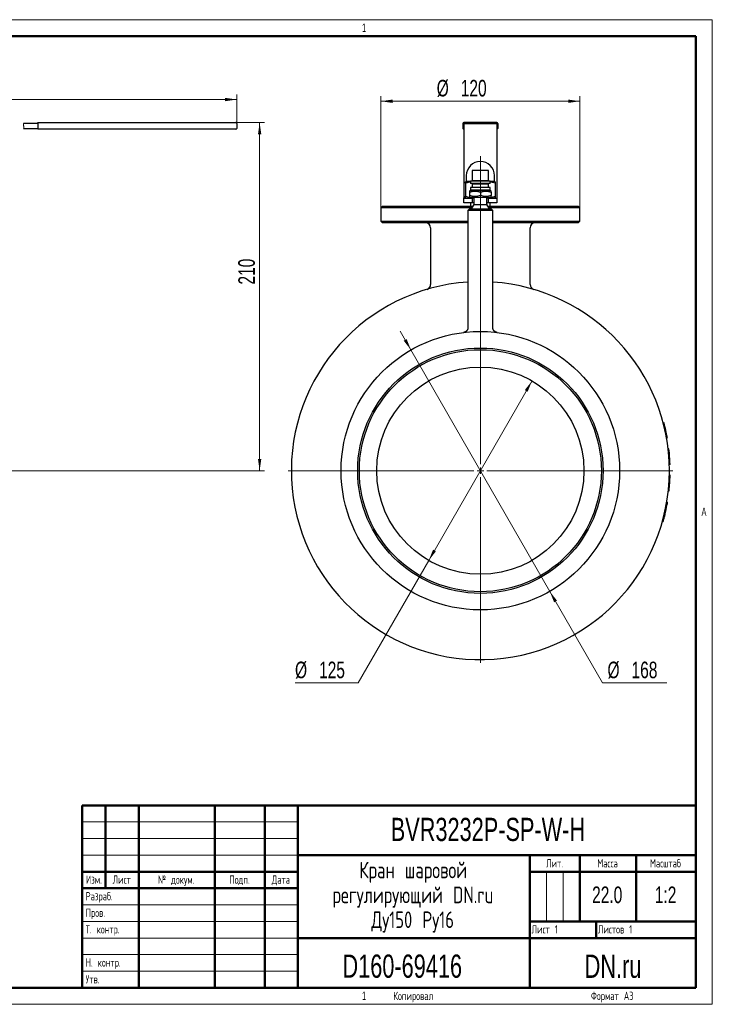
# Model space of a CAD drawing. Header units: millimetres. Extents: x 0 to 840, y 0 to 594.
# Tile 9 of 9: x 422 to 840, y 0 to 594. Entities that reach past the tile are written whole.
import ezdxf

# ---------------------------------------------------------------- set-up
doc = ezdxf.new("R2010")
doc.units = ezdxf.units.MM
doc.header["$LTSCALE"] = 2
doc.linetypes.add('HIDDEN', pattern=[1.905, 1.27, -0.635])
doc.layers.add('ОСНОВНОЙ', color=7, linetype='Continuous', lineweight=25)
doc.styles.add('SLDTEXTSTYLE0', font='TXT', dxfattribs={"width": 0.7, "bigfont": 'bigfont'})
doc.styles.add('SLDTEXTSTYLE1', font='TXT', dxfattribs={"width": 0.7})
doc.styles.add('SLDTEXTSTYLE2', font='TXT', dxfattribs={"width": 0.605})
doc.dimstyles.new('SLDDIMSTYLE0', dxfattribs={"dimtxt": 10, "dimasz": 7, "dimexe": 0, "dimexo": 0.0625, "dimgap": 2.5, "dimtad": 2, "dimrnd": 1e-09, "dimzin": 12, "dimdsep": 46, "dimtxsty": 'SLDTEXTSTYLE1', "dimsah": 1, "dimcen": 0.09, "dimadec": 0, "dimazin": 3, "dimtol": 1, "dimtfac": 1, "dimtdec": 3, "dimtofl": 0, "dimtmove": 0, "dimatfit": 3, "dimfxl": 1, "dimfrac": 2, "dimtolj": 1, "dimarcsym": 0})
doc.dimstyles.new('SLDDIMSTYLE2', dxfattribs={"dimtxt": 10, "dimasz": 7, "dimexe": 0, "dimexo": 0.0625, "dimgap": 2.5, "dimtad": 0, "dimtih": 1, "dimtoh": 1, "dimrnd": 1e-09, "dimzin": 12, "dimdsep": 46, "dimtxsty": 'SLDTEXTSTYLE1', "dimsah": 1, "dimcen": 0, "dimadec": 0, "dimazin": 3, "dimtol": 1, "dimtfac": 1, "dimtdec": 3, "dimtmove": 0, "dimatfit": 3, "dimfxl": 1, "dimfrac": 2, "dimtolj": 1, "dimarcsym": 0})

# ---------------------------------------------------------------- blocks, each defined once
blk = doc.blocks.new('SW_NOTE_0')
at = {"color": 0, "linetype": 'Continuous', "lineweight": 0, "char_height": 10, "attachment_point": 2, "style": 'SLDTEXTSTYLE0'}
for s, insert in [('Кран шаровой', (34.38, 12.85)), ('регулирующий DN.ru', (34.19, -2.15)), ('Ду150 Ру16', (34.07, -17.15))]:
    blk.add_mtext(s, dxfattribs=dict(at, insert=insert))
blk = doc.blocks.new('_D')
at = {"color": 7, "linetype": 'Continuous', "lineweight": 0}
for p, q in [((543.13, 531.93), (569.96, 531.93)), ((566.96, 321.93), (566.96, 531.93)), ((401.19, 321.93), (569.96, 321.93))]:
    blk.add_line(p, q, dxfattribs=at)
at = {"color": 7, "linetype": 'Continuous', "lineweight": 18}
for points in [[(566.96, 531.93), (565.96, 524.93), (567.96, 524.93)], [(566.96, 321.93), (567.96, 328.93), (565.96, 328.93)]]:
    blk.add_solid(points, dxfattribs=at)
at = {"color": 7, "linetype": 'Continuous', "lineweight": 18, "insert": (554.07, 434.2), "char_height": 10, "attachment_point": 1, "rotation": 90, "style": 'SLDTEXTSTYLE1'}
blk.add_mtext('210', dxfattribs=at)
blk = doc.blocks.new('_D_2')
at = {"color": 7, "linetype": 'Continuous', "lineweight": 0}
for p, q in [((224.69, 509.03), (224.69, 548.84)), ((553.13, 531.43), (553.13, 548.84)), ((224.69, 545.84), (553.13, 545.84))]:
    blk.add_line(p, q, dxfattribs=at)
at = {"color": 7, "linetype": 'Continuous', "lineweight": 18}
for points in [[(224.69, 545.84), (231.69, 544.84), (231.69, 546.84)], [(553.13, 545.84), (546.13, 546.84), (546.13, 544.84)]]:
    blk.add_solid(points, dxfattribs=at)
at = {"color": 7, "linetype": 'Continuous', "lineweight": 18, "insert": (368.57, 558.73), "char_height": 10, "attachment_point": 1, "style": 'SLDTEXTSTYLE1'}
blk.add_mtext('480', dxfattribs=at)
blk = doc.blocks.new('_D_3')
at = {"color": 7, "linetype": 'Continuous', "lineweight": 0}
for p, q in [((640.1, 480.43), (640.1, 547.81)), ((760.1, 480.43), (760.1, 547.81)), ((640.1, 544.81), (760.1, 544.81))]:
    blk.add_line(p, q, dxfattribs=at)
at = {"color": 7, "linetype": 'Continuous', "lineweight": 18}
for points in [[(640.1, 544.81), (647.1, 543.81), (647.1, 545.81)], [(760.1, 544.81), (753.1, 545.81), (753.1, 543.81)]]:
    blk.add_solid(points, dxfattribs=at)
at = {"color": 7, "linetype": 'Continuous', "lineweight": 18, "char_height": 10, "attachment_point": 1, "style": 'SLDTEXTSTYLE1'}
for s, insert in [('%%c', (673.76, 557.7)), ('120', (688.26, 557.7))]:
    blk.add_mtext(s, dxfattribs=dict(at, insert=insert))
blk = doc.blocks.new('_D_4')
at = {"color": 7, "linetype": 'Continuous', "lineweight": 0}
for p, q in [((731.25, 376.11), (668.95, 267.74)), ((668.95, 267.74), (626.46, 193.84)), ((626.46, 193.84), (588.3, 193.84))]:
    blk.add_line(p, q, dxfattribs=at)
at = {"color": 7, "linetype": 'Continuous', "lineweight": 18}
for points in [[(731.25, 376.11), (726.89, 370.54), (728.62, 369.55)], [(668.95, 267.74), (673.3, 273.31), (671.57, 274.31)]]:
    blk.add_solid(points, dxfattribs=at)
at = {"color": 7, "linetype": 'Continuous', "lineweight": 18, "char_height": 10, "attachment_point": 1, "style": 'SLDTEXTSTYLE1'}
for s, insert in [('%%c', (588.3, 206.73)), ('125', (602.8, 206.73))]:
    blk.add_mtext(s, dxfattribs=dict(at, insert=insert))
blk = doc.blocks.new('_D_5')
at = {"color": 7, "linetype": 'Continuous', "lineweight": 0}
for p, q in [((658.23, 394.75), (651.75, 406.02)), ((658.23, 394.75), (741.96, 249.1)), ((741.96, 249.1), (773.73, 193.84)), ((773.73, 193.84), (812.61, 193.84))]:
    blk.add_line(p, q, dxfattribs=at)
at = {"color": 7, "linetype": 'Continuous', "lineweight": 18}
for points in [[(658.23, 394.75), (655.61, 401.32), (653.88, 400.32)], [(741.96, 249.1), (744.58, 242.54), (746.32, 243.53)]]:
    blk.add_solid(points, dxfattribs=at)
at = {"color": 7, "linetype": 'Continuous', "lineweight": 18, "char_height": 10, "attachment_point": 1, "style": 'SLDTEXTSTYLE1'}
for s, insert in [('%%c', (776.78, 206.73)), ('168', (791.28, 206.73))]:
    blk.add_mtext(s, dxfattribs=dict(at, insert=insert))
blk = doc.blocks.new('SW_CENTERMARKSYMBOL_0')
at = {"color": 0, "linetype": 'Continuous', "lineweight": 18}
for p, q in [((0, 4), (0, 189.78)), ((-4, 0), (-116, 0)), ((0, 0), (-2, 0)), ((0, 0), (0, 2)), ((0, 0), (0, -2)), ((0, 0), (2, 0)), ((4, 0), (116, 0)), ((0, -4), (0, -116))]:
    blk.add_line(p, q, dxfattribs=at)

msp = doc.modelspace()

# ---------------------------------------------------------------- linework, layer by layer
at = {"color": 7, "linetype": 'Continuous', "lineweight": 18}
for p, q in [((0, 594), (840, 594)), ((840, 594), (840, 0)), ((460, 110), (590, 110)), ((460, 100), (590, 100)), ((460, 90), (590, 90)), ((740, 80), (740, 50)), ((750, 80), (750, 50)), ((460, 60), (590, 60)), ((460, 50), (590, 50)), ((460, 40), (590, 40)), ((460, 30), (590, 30)), ((460, 20), (590, 20)), ((0, 0), (840, 0))]:
    msp.add_line(p, q, dxfattribs=at)
at = {"color": 7, "linetype": 'Continuous', "lineweight": 50}
for p, q in [((830, 584), (40, 584)), ((830, 10), (830, 584)), ((460, 120), (830, 120)), ((460, 120), (460, 10)), ((474, 70), (474, 120)), ((494, 120), (494, 10)), ((540, 120), (540, 10)), ((570, 120), (570, 10)), ((590, 120), (590, 10)), ((590, 90), (830, 90)), ((730, 90), (730, 10)), ((760, 90), (760, 50)), ((794, 90), (794, 50)), ((460, 80), (590, 80)), ((730, 80), (830, 80)), ((460, 70), (590, 70)), ((730, 50), (830, 50)), ((770, 50), (770, 40)), ((590, 40), (830, 40)), ((40, 10), (830, 10))]:
    msp.add_line(p, q, dxfattribs=at)
at = {"color": 7, "linetype": 'Continuous', "lineweight": 25}
for p, q in [((433.129, 531.429), (424.61, 531.429)), ((433.129, 531.929), (543.129, 531.929)), ((433.129, 531.429), (433.129, 531.929)), ((433.129, 531.429), (433.129, 528.429)), ((543.129, 531.929), (552.629, 531.929)), ((553.129, 531.429), (553.129, 528.429)), ((689.596, 531.429), (689.596, 528.429)), ((710.096, 531.929), (690.096, 531.929)), ((690.096, 531.429), (710.096, 531.429)), ((690.096, 530.893), (690.096, 531.429)), ((690.096, 530.893), (690.096, 486.563)), ((710.096, 531.429), (710.096, 530.893)), ((710.096, 530.893), (710.096, 486.563)), ((710.596, 531.429), (710.596, 528.429)), ((424.61, 528.429), (433.129, 528.429)), ((433.129, 527.929), (433.129, 528.429)), ((543.129, 527.929), (433.129, 527.929)), ((552.629, 527.929), (543.129, 527.929)), ((691.596, 499.929), (691.596, 496.429)), ((695.096, 502.929), (695.096, 496.929)), ((705.096, 502.929), (695.096, 502.929)), ((705.096, 496.929), (705.096, 502.929)), ((708.596, 496.429), (708.596, 499.929)), ((691.596, 496.429), (691.096, 496.14)), ((691.096, 495.336), (691.096, 487.521)), ((694.096, 496.429), (691.596, 496.429)), ((694.096, 496.679), (694.096, 495.179)), ((706.096, 496.679), (694.096, 496.679)), ((706.096, 495.179), (694.096, 495.179)), ((695.096, 496.929), (700.096, 496.929)), ((695.096, 494.929), (695.096, 492.929)), ((695.096, 494.929), (700.096, 494.929)), ((696.096, 496.929), (696.096, 496.679)), ((696.096, 495.179), (696.096, 494.929)), ((700.096, 496.929), (705.096, 496.929)), ((700.096, 494.929), (705.096, 494.929)), ((704.096, 496.679), (704.096, 496.929)), ((704.096, 494.929), (704.096, 495.179)), ((705.096, 492.929), (705.096, 494.929)), ((706.096, 495.179), (706.096, 496.679)), ((708.596, 496.429), (706.096, 496.429)), ((709.096, 496.14), (708.596, 496.429)), ((709.096, 495.336), (709.096, 487.521)), ((694.246, 490.929), (693.596, 490.554)), ((693.596, 489.973), (693.596, 487.885)), ((693.596, 487.304), (694.246, 486.929)), ((694.096, 492.679), (694.096, 491.179)), ((706.096, 492.679), (694.096, 492.679)), ((706.096, 491.179), (694.096, 491.179)), ((694.246, 490.929), (700.096, 490.929)), ((695.096, 492.929), (700.096, 492.929)), ((696.096, 492.929), (696.096, 492.679)), ((696.096, 491.179), (696.096, 490.929)), ((700.096, 492.929), (705.096, 492.929)), ((700.096, 490.929), (705.946, 490.929)), ((700.096, 489.973), (700.096, 487.885)), ((704.096, 492.679), (704.096, 492.929)), ((704.096, 490.929), (704.096, 491.179)), ((706.596, 490.554), (705.946, 490.929)), ((705.946, 486.929), (706.596, 487.304)), ((706.096, 491.179), (706.096, 492.679)), ((706.596, 489.973), (706.596, 487.885)), ((641.096, 481.429), (640.096, 480.429)), ((641.096, 481.429), (695.462, 481.429)), ((690.096, 486.429), (690.096, 486.563)), ((690.096, 483.429), (690.096, 486.429)), ((690.096, 486.429), (695.096, 486.429)), ((695.096, 483.429), (690.096, 483.429)), ((691.096, 486.718), (691.596, 486.429)), ((694.096, 483.429), (694.096, 481.429)), ((694.246, 486.929), (700.096, 486.929)), ((696.096, 482.527), (694.596, 479.929)), ((695.096, 486.429), (695.096, 483.429)), ((696.096, 486.429), (695.096, 486.429)), ((696.096, 483.429), (695.096, 483.429)), ((696.096, 486.929), (696.096, 482.527)), ((696.096, 482.929), (696.096, 482.527)), ((696.096, 482.527), (700.096, 482.527)), ((700.096, 486.929), (705.946, 486.929)), ((700.096, 482.527), (704.096, 482.527)), ((704.096, 482.527), (704.096, 486.929)), ((705.096, 486.429), (704.096, 486.429)), ((705.096, 483.429), (704.096, 483.429)), ((704.096, 482.929), (704.096, 482.527)), ((705.596, 479.929), (704.096, 482.527)), ((704.73, 481.429), (759.096, 481.429)), ((705.096, 483.429), (705.096, 486.429)), ((705.096, 486.429), (710.096, 486.429)), ((710.096, 483.429), (705.096, 483.429)), ((706.096, 481.429), (706.096, 483.429)), ((708.596, 486.429), (709.096, 486.718)), ((710.096, 486.563), (710.096, 486.429)), ((710.096, 486.429), (710.096, 483.429)), ((760.096, 480.429), (759.096, 481.429)), ((640.096, 480.429), (640.096, 472.429)), ((694.884, 480.429), (640.096, 480.429)), ((693.596, 479.929), (692.596, 478.929)), ((692.596, 478.929), (692.596, 408.293)), ((700.096, 478.929), (692.596, 478.929)), ((693.596, 479.929), (700.096, 479.929)), ((700.096, 479.929), (706.596, 479.929)), ((707.596, 478.929), (700.096, 478.929)), ((760.096, 480.429), (705.307, 480.429)), ((707.596, 478.929), (706.596, 479.929)), ((707.596, 408.293), (707.596, 478.929)), ((760.096, 472.429), (760.096, 480.429)), ((640.096, 472.429), (641.096, 471.429)), ((640.096, 472.429), (692.596, 472.429)), ((692.596, 471.429), (641.096, 471.429)), ((707.596, 472.429), (760.096, 472.429)), ((759.096, 471.429), (707.596, 471.429)), ((759.096, 471.429), (760.096, 472.429)), ((670.096, 468.429), (670.096, 434.183)), ((730.096, 434.181), (730.096, 468.429)), ((810.911, 350.743), (810.427, 350.617)), ((812.838, 341.914), (812.346, 341.826)), ((812.858, 341.8), (812.366, 341.713)), ((812.878, 341.685), (812.386, 341.599)), ((813.825, 335.188), (813.329, 335.13)), ((813.852, 334.958), (813.355, 334.901)), ((814.525, 325.946), (814.026, 325.928)), ((814.533, 325.714), (814.033, 325.697)), ((814.556, 318.916), (814.056, 318.929)), ((814.562, 319.148), (814.062, 319.16)), ((813.937, 309.668), (813.44, 309.722)), ((813.962, 309.898), (813.465, 309.951)), ((812.516, 303.017), (813.009, 302.934)), ((811.979, 300.065), (812.47, 299.969)), ((809.907, 291.31), (810.388, 291.175)), ((810.674, 294.21), (811.159, 294.088))]:
    msp.add_line(p, q, dxfattribs=at)
for radius in [84, 74, 73, 62.5]:
    msp.add_circle((700.096, 321.929), radius, dxfattribs=at)
at = {"color": 7, "linetype": 'HIDDEN', "lineweight": 18}
for centre, start, end in [((426.41, 530.679), 157.380135, 202.619865), ((422.81, 529.179), 337.380135, 22.619865)]:
    msp.add_arc(centre, 1.95, start, end, dxfattribs=at)
at = {"color": 7, "linetype": 'Continuous', "lineweight": 25}
for centre, radius, start, end in [((552.629, 531.429), 0.5, 359.995691, 90.004309), ((690.096, 531.429), 0.5, 90, 180), ((710.096, 531.429), 0.5, 0, 90), ((552.629, 528.429), 0.5, 269.992776, 0.007224), ((690.096, 528.429), 0.5, 180, 270), ((710.096, 528.429), 0.5, 270, 0), ((700.096, 499.929), 8.5, 0, 180), ((667.096, 468.429), 3, 0, 90), ((733.096, 468.429), 3, 90, 180), ((700.096, 321.929), 114, 93.772184, 0), ((667.096, 434.179), 3, 286.38267, 0.099813), ((700.096, 321.929), 114, 0, 86.227816), ((733.096, 434.179), 3, 179.937958, 253.61733), ((700.096, 321.929), 114.5, 10.051891, 14.575242), ((700.096, 321.929), 114.5, 2.010378, 6.533729), ((700.096, 321.929), 114.5, 353.968865, 358.492216), ((700.096, 321.929), 114.5, 345.927352, 348.94292), ((700.096, 321.929), 114.5, 348.94292, 350.450703), ((700.096, 321.929), 114.5, 344.419569, 345.927352)]:
    msp.add_arc(centre, radius, start, end, dxfattribs=at)
for points, knots in [([(691.096, 495.336), (691.096, 495.453), (691.096, 495.686), (691.096, 495.941), (691.096, 496.11), (691.096, 496.128), (691.096, 496.137)], [0, 0, 0, 0, 0.2513282, 0.502596, 0.7587963, 1, 1, 1, 1]), ([(694.096, 496.04), (693.791, 495.997), (693.131, 495.903), (692.129, 495.663), (691.44, 495.445), (691.096, 495.336)], [0, 0, 0, 0, 0.3007159, 0.6503241, 1, 1, 1, 1]), ([(709.096, 495.336), (708.707, 495.458), (707.929, 495.7), (706.926, 495.935), (706.31, 496.005), (706.096, 496.029)], [0, 0, 0, 0, 0.3945127, 0.7889139, 1, 1, 1, 1]), ([(709.096, 496.137), (709.096, 496.138), (709.096, 496.156), (709.096, 496.09), (709.096, 495.937), (709.096, 495.682), (709.096, 495.452), (709.096, 495.336)], [0, 0, 0, 0, 0.0149513, 0.2586271, 0.5023429, 0.7511425, 1, 1, 1, 1]), ([(691.096, 487.521), (691.485, 487.399), (692.262, 487.155), (693.46, 486.889), (694.679, 486.739), (695.565, 486.694), (696.036, 486.73), (696.096, 486.735)], [0, 0, 0, 0, 0.2384985, 0.4769295, 0.7206944, 0.9644153, 1, 1, 1, 1]), ([(691.096, 486.721), (691.096, 486.72), (691.096, 486.701), (691.096, 486.768), (691.096, 486.921), (691.096, 487.176), (691.096, 487.406), (691.096, 487.521)], [0, 0, 0, 0, 0.0149513, 0.2586271, 0.5023429, 0.7511425, 1, 1, 1, 1]), ([(693.596, 490.552), (693.596, 490.552), (693.596, 490.566), (693.596, 490.518), (693.596, 490.407), (693.596, 490.223), (693.596, 490.056), (693.596, 489.973)], [0, 0, 0, 0, 0.01272893, 0.25694005, 0.50119143, 0.75056645, 1, 1, 1, 1]), ([(693.596, 489.973), (694.126, 490.15), (694.661, 490.296), (695.741, 490.498), (696.287, 490.553), (697.116, 490.554), (697.393, 490.54), (697.943, 490.487), (698.215, 490.448), (699.029, 490.296), (699.564, 490.15), (700.096, 489.973)], [0, 0, 0, 0, 0.25, 0.25, 0.5, 0.5, 0.625, 0.625, 0.75, 0.75, 1, 1, 1, 1]), ([(700.096, 487.885), (699.565, 487.708), (699.03, 487.562), (697.95, 487.36), (697.405, 487.305), (696.576, 487.304), (696.298, 487.318), (695.749, 487.37), (695.476, 487.41), (694.663, 487.561), (694.127, 487.708), (693.596, 487.885)], [0, 0, 0, 0, 0.25, 0.25, 0.5, 0.5, 0.625, 0.625, 0.75, 0.75, 1, 1, 1, 1]), ([(693.596, 487.885), (693.596, 487.801), (693.596, 487.632), (693.596, 487.449), (693.596, 487.327), (693.596, 487.313), (693.596, 487.306)], [0, 0, 0, 0, 0.2507907, 0.5015214, 0.7571476, 1, 1, 1, 1]), ([(700.096, 489.973), (700.626, 490.15), (701.161, 490.296), (702.241, 490.498), (702.787, 490.553), (703.616, 490.554), (703.893, 490.54), (704.443, 490.487), (704.715, 490.448), (705.529, 490.296), (706.064, 490.15), (706.596, 489.973)], [0, 0, 0, 0, 0.25, 0.25, 0.5, 0.5, 0.625, 0.625, 0.75, 0.75, 1, 1, 1, 1]), ([(706.596, 487.885), (706.065, 487.708), (705.53, 487.562), (704.45, 487.36), (703.905, 487.305), (703.076, 487.304), (702.798, 487.318), (702.249, 487.37), (701.976, 487.41), (701.163, 487.561), (700.627, 487.708), (700.096, 487.885)], [0, 0, 0, 0, 0.25, 0.25, 0.5, 0.5, 0.625, 0.625, 0.75, 0.75, 1, 1, 1, 1]), ([(704.096, 486.743), (704.369, 486.731), (704.993, 486.703), (705.967, 486.785), (707.017, 486.949), (708.062, 487.194), (708.751, 487.412), (709.096, 487.521)], [0, 0, 0, 0, 0.1618297, 0.3694641, 0.5771309, 0.788545, 1, 1, 1, 1]), ([(706.596, 489.973), (706.596, 490.057), (706.596, 490.225), (706.596, 490.409), (706.596, 490.531), (706.596, 490.545), (706.596, 490.552)], [0, 0, 0, 0, 0.2507907, 0.5015214, 0.7571476, 1, 1, 1, 1]), ([(706.596, 487.306), (706.596, 487.305), (706.596, 487.292), (706.596, 487.34), (706.596, 487.45), (706.596, 487.634), (706.596, 487.801), (706.596, 487.885)], [0, 0, 0, 0, 0.01272893, 0.25694005, 0.50119143, 0.75056645, 1, 1, 1, 1]), ([(709.096, 487.521), (709.096, 487.405), (709.096, 487.171), (709.096, 486.917), (709.096, 486.748), (709.096, 486.73), (709.096, 486.721)], [0, 0, 0, 0, 0.25132823, 0.50259604, 0.75879633, 1, 1, 1, 1]), ([(692.598, 408.293), (692.598, 408.224), (692.598, 408.054), (692.562, 407.787), (692.499, 407.498), (692.408, 407.223), (692.294, 406.963), (692.159, 406.72), (692.007, 406.496), (691.839, 406.292), (691.659, 406.108), (691.47, 405.945), (691.277, 405.803), (691.081, 405.683), (690.888, 405.583), (690.702, 405.503), (690.531, 405.442), (690.386, 405.399), (690.272, 405.371), (690.189, 405.354), (690.13, 405.343), (690.087, 405.336), (690.056, 405.331), (690.034, 405.328), (690.028, 405.327), (690.025, 405.326)], [0, 0, 0, 0, 0.0449076, 0.1100673, 0.1739054, 0.23645, 0.2977017, 0.3576355, 0.4162001, 0.4733162, 0.5288716, 0.5827143, 0.6346414, 0.6843807, 0.7315565, 0.7756067, 0.8155345, 0.849319, 0.8747794, 0.8936014, 0.9094236, 0.9254342, 0.9439208, 0.9677008, 1, 1, 1, 1]), ([(692.597, 408.293), (692.597, 408.293), (692.596, 408.293), (692.597, 408.293), (692.597, 408.293)], [0, 0, 0, 0, 0.5199393, 1, 1, 1, 1]), ([(710.166, 405.326), (710.165, 405.326), (710.165, 405.326), (710.154, 405.328), (710.131, 405.331), (710.097, 405.337), (710.047, 405.345), (709.974, 405.359), (709.873, 405.382), (709.734, 405.419), (709.557, 405.476), (709.354, 405.558), (709.141, 405.664), (708.925, 405.794), (708.714, 405.948), (708.507, 406.129), (708.313, 406.333), (708.136, 406.559), (707.979, 406.804), (707.847, 407.064), (707.739, 407.338), (707.659, 407.623), (707.608, 407.914), (707.585, 408.139), (707.59, 408.266), (707.591, 408.293)], [0, 0, 0, 0, 0.0111989, 0.0438933, 0.0671924, 0.0860247, 0.1036464, 0.1210658, 0.1429179, 0.1741612, 0.2145434, 0.2624326, 0.314913, 0.367359, 0.4239546, 0.4828676, 0.5433037, 0.6047372, 0.6668419, 0.7294098, 0.7923045, 0.8554327, 0.9187285, 0.9821431, 1, 1, 1, 1]), ([(810.656, 349.723), (810.656, 349.723), (810.656, 349.722), (810.658, 349.712), (810.663, 349.692), (810.673, 349.655), (810.683, 349.614), (810.694, 349.571), (810.706, 349.523), (810.713, 349.493), (810.717, 349.478)], [0, 0, 0, 0, 0.1250105, 0.2500181, 0.5000184, 0.629308, 0.7500133, 0.8750037, 0.9374967, 1, 1, 1, 1]), ([(812.139, 342.96), (812.142, 342.945), (812.147, 342.916), (812.156, 342.869), (812.166, 342.814), (812.175, 342.766), (812.18, 342.739), (812.181, 342.736), (812.181, 342.735)], [0, 0, 0, 0, 0.0625072, 0.1250025, 0.2499854, 0.4999544, 0.7499694, 1, 1, 1, 1]), ([(812.591, 343.259), (812.583, 343.305), (812.564, 343.405), (812.544, 343.507), (812.534, 343.561)], [0, 0, 0, 0, 0.4659561, 1, 1, 1, 1]), ([(812.725, 342.541), (812.72, 342.57), (812.715, 342.595), (812.709, 342.627), (812.707, 342.637), (812.705, 342.651), (812.704, 342.655), (812.703, 342.661), (812.703, 342.663), (812.702, 342.667), (812.702, 342.668), (812.693, 342.714), (812.686, 342.755), (812.67, 342.84), (812.663, 342.88), (812.652, 342.939), (812.648, 342.958), (812.643, 342.986), (812.641, 342.995), (812.638, 343.009), (812.638, 343.014), (812.636, 343.023), (812.635, 343.027), (812.627, 343.071), (812.62, 343.106), (812.612, 343.151), (812.609, 343.165), (812.605, 343.184), (812.604, 343.19), (812.603, 343.199), (812.602, 343.202), (812.601, 343.207), (812.601, 343.21), (812.598, 343.224), (812.596, 343.234), (812.594, 343.247), (812.593, 343.251), (812.592, 343.258), (812.591, 343.261), (812.59, 343.266), (812.59, 343.269), (812.589, 343.271), (812.589, 343.272), (812.589, 343.274), (812.588, 343.274), (812.588, 343.275), (812.588, 343.275), (812.588, 343.275), (812.588, 343.276), (812.588, 343.277), (812.587, 343.279), (812.587, 343.282)], [0, 0, 0, 0, 0.0625, 0.0625, 0.09375, 0.09375, 0.109375, 0.109375, 0.1171875, 0.1171875, 0.125, 0.125, 0.25, 0.25, 0.375, 0.375, 0.4375, 0.4375, 0.46875, 0.46875, 0.484375, 0.484375, 0.5, 0.5, 0.625, 0.625, 0.6875, 0.6875, 0.71875, 0.71875, 0.734375, 0.734375, 0.75, 0.75, 0.8125, 0.8125, 0.84375, 0.84375, 0.875, 0.875, 0.90625, 0.90625, 0.921875, 0.921875, 0.9296875, 0.9296875, 0.9335938, 0.9335938, 0.9375, 0.9375, 1, 1, 1, 1]), ([(812.858, 341.8), (812.858, 341.803), (812.856, 341.81), (812.848, 341.856), (812.841, 341.899), (812.838, 341.914)], [0, 0, 0, 0, 0.3932298, 0.7861845, 1, 1, 1, 1]), ([(812.878, 341.685), (812.878, 341.687), (812.877, 341.691), (812.873, 341.713), (812.866, 341.754), (812.859, 341.793), (812.856, 341.813)], [0, 0, 0, 0, 0.2511265, 0.502194, 0.753302, 1, 1, 1, 1]), ([(813.852, 334.956), (813.851, 334.967), (813.845, 335.019), (813.838, 335.079), (813.831, 335.143), (813.826, 335.182), (813.826, 335.186), (813.825, 335.188)], [0, 0, 0, 0, 0.0644253, 0.2947039, 0.5322624, 0.7661135, 1, 1, 1, 1]), ([(813.826, 335.18), (813.826, 335.181), (813.826, 335.186), (813.825, 335.187), (813.825, 335.188)], [0, 0, 0, 0, 0.2375791, 1, 1, 1, 1]), ([(813.796, 330.191), (813.796, 330.191), (813.796, 330.19), (813.796, 330.187), (813.797, 330.182), (813.797, 330.174), (813.798, 330.162), (813.799, 330.146), (813.801, 330.124), (813.803, 330.098), (813.804, 330.085)], [0, 0, 0, 0, 0.1376108, 0.2500154, 0.4027976, 0.5000269, 0.6250346, 0.750037, 0.875027, 1, 1, 1, 1]), ([(814.533, 325.714), (814.533, 325.716), (814.533, 325.719), (814.532, 325.735), (814.531, 325.768), (814.529, 325.831), (814.527, 325.894), (814.525, 325.941), (814.525, 325.946)], [0, 0, 0, 0, 0.1795174, 0.3244382, 0.4854219, 0.7272472, 0.9709085, 1, 1, 1, 1]), ([(814.028, 318.007), (814.028, 318.006), (814.028, 318.006), (814.028, 317.996), (814.027, 317.974), (814.026, 317.937), (814.024, 317.894), (814.023, 317.85), (814.021, 317.8), (814.02, 317.77), (814.019, 317.754)], [0, 0, 0, 0, 0.1250105, 0.2500181, 0.5000184, 0.629308, 0.7500133, 0.8750037, 0.9374967, 1, 1, 1, 1]), ([(814.385, 314.983), (814.385, 314.994), (814.386, 315.003), (814.387, 315.015), (814.387, 315.018), (814.387, 315.023), (814.387, 315.024), (814.387, 315.026), (814.387, 315.027), (814.388, 315.028), (814.388, 315.028), (814.388, 315.029), (814.388, 315.029), (814.388, 315.037), (814.388, 315.044), (814.389, 315.056), (814.39, 315.061), (814.39, 315.071), (814.39, 315.075), (814.391, 315.08), (814.391, 315.082), (814.391, 315.084), (814.391, 315.085), (814.391, 315.086), (814.391, 315.086), (814.391, 315.087), (814.391, 315.087), (814.391, 315.087), (814.391, 315.087), (814.391, 315.09), (814.391, 315.093), (814.392, 315.095)], [0, 0, 0, 0, 0.125, 0.125, 0.1875, 0.1875, 0.21875, 0.21875, 0.234375, 0.234375, 0.2421875, 0.2421875, 0.25, 0.25, 0.375, 0.375, 0.5, 0.5, 0.625, 0.625, 0.6875, 0.6875, 0.71875, 0.71875, 0.734375, 0.734375, 0.7421875, 0.7421875, 0.75, 0.75, 1, 1, 1, 1]), ([(814.421, 315.607), (814.422, 315.624), (814.423, 315.638), (814.424, 315.656), (814.424, 315.661), (814.424, 315.669), (814.425, 315.671), (814.425, 315.674), (814.425, 315.675), (814.425, 315.677), (814.425, 315.677), (814.425, 315.678), (814.425, 315.678), (814.426, 315.69), (814.426, 315.701), (814.427, 315.715), (814.427, 315.72), (814.428, 315.727), (814.428, 315.729), (814.428, 315.733), (814.428, 315.735), (814.429, 315.746), (814.429, 315.754), (814.43, 315.764), (814.43, 315.767), (814.43, 315.771), (814.43, 315.772), (814.43, 315.774), (814.43, 315.774), (814.43, 315.775), (814.43, 315.776), (814.431, 315.782), (814.431, 315.787), (814.431, 315.79)], [0, 0, 0, 0, 0.125, 0.125, 0.1875, 0.1875, 0.21875, 0.21875, 0.234375, 0.234375, 0.2421875, 0.2421875, 0.25, 0.25, 0.375, 0.375, 0.4375, 0.4375, 0.46875, 0.46875, 0.5, 0.5, 0.625, 0.625, 0.6875, 0.6875, 0.71875, 0.71875, 0.734375, 0.734375, 0.75, 0.75, 1, 1, 1, 1]), ([(814.556, 318.907), (814.557, 318.936), (814.558, 318.995), (814.559, 319.049), (814.561, 319.093), (814.561, 319.123), (814.562, 319.14), (814.562, 319.148)], [0, 0, 0, 0, 0.1760218, 0.3679935, 0.5842564, 0.7913807, 1, 1, 1, 1]), ([(813.58, 311.097), (813.579, 311.083), (813.576, 311.053), (813.571, 311.005), (813.566, 310.95), (813.561, 310.901), (813.558, 310.873), (813.558, 310.871), (813.558, 310.869)], [0, 0, 0, 0, 0.0625072, 0.1250025, 0.2499854, 0.4999544, 0.7499694, 1, 1, 1, 1]), ([(813.937, 309.668), (813.937, 309.67), (813.938, 309.672), (813.94, 309.69), (813.943, 309.725), (813.95, 309.789), (813.957, 309.847), (813.962, 309.896), (813.962, 309.899)], [0, 0, 0, 0, 0.18159761, 0.32250628, 0.49123801, 0.73680338, 0.98249425, 1, 1, 1, 1]), ([(814.033, 310.59), (814.033, 310.592), (814.033, 310.595), (814.035, 310.613), (814.039, 310.647), (814.045, 310.71), (814.052, 310.785), (814.058, 310.848), (814.06, 310.868)], [0, 0, 0, 0, 0.1633914, 0.293215, 0.442657, 0.6567516, 0.885413, 1, 1, 1, 1])]:
    msp.add_open_spline(points, degree=3, knots=knots, dxfattribs=at)
at = {"layer": 'ОСНОВНОЙ', "linetype": 'Continuous', "lineweight": 18}
for p, q in [((40, 584), (830, 584)), ((435, 584.002), (435, 583.998)), ((830, 584), (830, 10)), ((830.002, 297), (829.998, 297)), ((830, 10), (40, 10)), ((435, 9.998), (435, 10.002))]:
    msp.add_line(p, q, dxfattribs=at)

# ---------------------------------------------------------------- block references
at = {"color": 7, "linetype": 'Continuous', "lineweight": 0}
for name, p in [('SW_CENTERMARKSYMBOL_0', (700.096, 321.929)), ('SW_NOTE_0', (625.194, 73.161))]:
    msp.add_blockref(name, p, dxfattribs=at)

# ---------------------------------------------------------------- texts
for s, insert, char_height, attachment_point, style in [('BVR3232P-SP-W-H', (704.66, 112.504), 14, 2, 'SLDTEXTSTYLE1'), ('Лит.', (744.867, 87.593), 5, 2, 'SLDTEXTSTYLE0'), ('Масса', (776.799, 87.593), 5, 2, 'SLDTEXTSTYLE0'), ('Масштаб', (811.724, 87.593), 5, 2, 'SLDTEXTSTYLE0'), ('Изм.', (466.987, 77.715), 5, 2, 'SLDTEXTSTYLE0'), ('Лист', (483.79, 77.715), 5, 2, 'SLDTEXTSTYLE0'), ('№ докум.', (516.624, 77.715), 5, 2, 'SLDTEXTSTYLE0'), ('Подп.', (554.825, 77.715), 5, 2, 'SLDTEXTSTYLE0'), ('Дата', (579.801, 77.715), 5, 2, 'SLDTEXTSTYLE0'), ('Разраб.', (462, 67.715), 5, 1, 'SLDTEXTSTYLE0'), ('22.0', (776.606, 71.074), 10, 2, 'SLDTEXTSTYLE1'), ('1:2', (811.808, 71.074), 10, 2, 'SLDTEXTSTYLE1'), ('Пров.', (462, 57.715), 5, 1, 'SLDTEXTSTYLE0'), ('Т. контр.', (462, 47.715), 5, 1, 'SLDTEXTSTYLE0'), ('Лист 1', (731, 47.715), 5, 1, 'SLDTEXTSTYLE0'), ('Листов 1', (771, 47.715), 5, 1, 'SLDTEXTSTYLE0'), ('D160-69416', (616.916, 30.023), 14, 1, 'SLDTEXTSTYLE1'), ('DN.ru', (780.124, 29.965), 14, 2, 'SLDTEXTSTYLE1'), ('Н. контр.', (462, 27.715), 5, 1, 'SLDTEXTSTYLE0'), ('Утв.', (462, 17.593), 5, 1, 'SLDTEXTSTYLE0'), ('Копировал', (659.609, 7.593), 5, 2, 'SLDTEXTSTYLE0'), ('Формат А3', (779.622, 7.593), 5, 2, 'SLDTEXTSTYLE0')]:
    msp.add_mtext(s, dxfattribs=dict(at, insert=insert, char_height=char_height, attachment_point=attachment_point, style=style))
at = {"layer": 'ОСНОВНОЙ', "char_height": 5, "attachment_point": 2, "style": 'SLDTEXTSTYLE2'}
for s, insert in [('1', (629.965, 591.647)), ('A', (834.974, 299.647)), ('1', (629.965, 7.647))]:
    msp.add_mtext(s, dxfattribs=dict(at, insert=insert))

# ---------------------------------------------------------------- dimensions: what is measured, and where the dimension line sits
at = {"color": 7, "linetype": 'Continuous', "lineweight": 18}
for base, p1, p2, text, picture, middle in [((553.129, 545.84), (224.691, 509.029), (553.129, 531.429), '480 max', '_D_2', (380.305, 545.84)), ((760.096, 544.811), (640.096, 480.429), (760.096, 480.429), '%%c<>', '_D_3', (691.68, 544.811))]:
    dim = msp.add_linear_dim(base=base, p1=p1, p2=p2, text=text, dimstyle='SLDDIMSTYLE0', dxfattribs=at)
    dim.commit()
    dim.dimension.update_dxf_attribs({"geometry": picture, "text_midpoint": middle, "dimtype": 160})
dim = msp.add_linear_dim(base=(566.961, 531.929), p1=(401.191, 321.929), p2=(543.129, 531.929), angle=90, dimstyle='SLDDIMSTYLE0', dxfattribs=at)
dim.commit()
dim.dimension.update_dxf_attribs({"geometry": '_D', "text_midpoint": (566.961, 444.87), "dimtype": 160})
for p1, p2, picture, middle in [((741.961, 249.105), (658.231, 394.753), '_D_5', (794.697, 202.022)), ((668.946, 267.744), (731.245, 376.113), '_D_4', (605.855, 202.022))]:
    dim = msp.add_diameter_dim_2p(p1=p1, p2=p2, dimstyle='SLDDIMSTYLE2', dxfattribs=at)
    dim.commit()
    dim.dimension.update_dxf_attribs({"geometry": picture, "text_midpoint": middle, "dimtype": 163})

doc.saveas('drawing.dxf')
